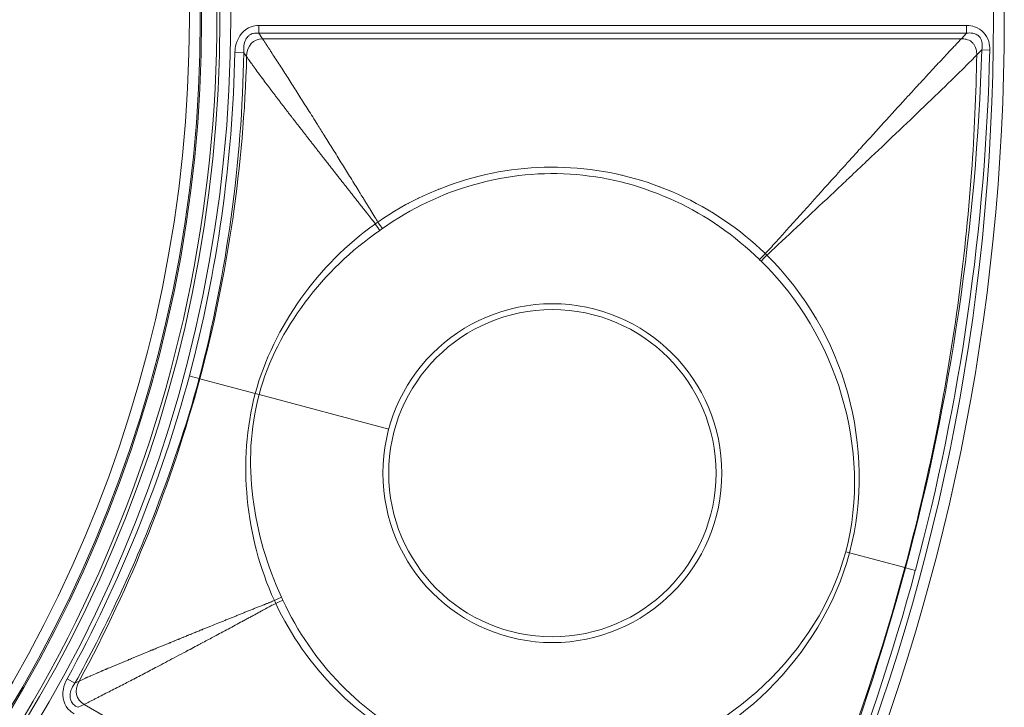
# Model space of a CAD drawing. Header units: inches. Extents: x 2.7 to 14.9, y -4.2 to 15.2.
# Tile 17 of 53: x 13.9 to 14.9, y -2.7 to -1.9. Entities that reach past the tile are written whole.
import ezdxf

# ---------------------------------------------------------------- set-up
doc = ezdxf.new("R2010")
doc.units = ezdxf.units.IN
doc.header["$MEASUREMENT"] = 0
doc.layers.add('Visible (ANSI)', color=7, linetype='Continuous', lineweight=18)
doc.layers.add('Visible Narrow (ANSI)', color=7, linetype='Continuous', lineweight=18)

msp = doc.modelspace()

# ---------------------------------------------------------------- linework, layer by layer
at = {"layer": 'Visible (ANSI)'}
for centre, radius in [((12.5948, -1.9226), 2.3248), ((12.5948, -1.9226), 1.4744), ((12.5948, -1.9226), 1.4547), ((14.4297, -2.4143), 0.1774)]:
    msp.add_circle(centre, radius, dxfattribs=at)
for radius, start, end in [(1.4711, 319.1393, 7.8147), (2.0307, 353.892, 353.8934)]:
    msp.add_arc((12.5948, -1.9226), radius, start, end, dxfattribs=at)
for points, knots in [([(14.1114, -1.9373), (14.1094, -1.9371), (14.1074, -1.9371), (14.1055, -1.9375), (14.1042, -1.9378), (14.1029, -1.9383), (14.1018, -1.939), (14.1014, -1.9393), (14.1009, -1.9396), (14.1005, -1.94), (14.0992, -1.9411), (14.0981, -1.9424), (14.0974, -1.9439), (14.0973, -1.944), (14.0973, -1.944), (14.0973, -1.9441), (14.0962, -1.9462), (14.0956, -1.9486), (14.0953, -1.951), (14.095, -1.9535), (14.095, -1.9559), (14.0952, -1.9584)], [0, 0, 0, 0, 0.187872, 0.187872, 0.187872, 0.314599, 0.314599, 0.314599, 0.365047, 0.365047, 0.365047, 0.526295, 0.526295, 0.526295, 0.533039, 0.533039, 0.533039, 0.764219, 0.764219, 0.764219, 1, 1, 1, 1]), ([(14.8952, -1.9553), (14.8956, -1.953), (14.8958, -1.9505), (14.8955, -1.9481), (14.8952, -1.9463), (14.8947, -1.9444), (14.8938, -1.9428), (14.8932, -1.9417), (14.8924, -1.9408), (14.8915, -1.94), (14.891, -1.9396), (14.8906, -1.9393), (14.89, -1.9389), (14.8886, -1.9381), (14.887, -1.9376), (14.8854, -1.9373), (14.8833, -1.9369), (14.881, -1.937), (14.8788, -1.9373)], [0, 0, 0, 0, 0.243081, 0.243081, 0.243081, 0.432733, 0.432733, 0.432733, 0.551627, 0.551627, 0.551627, 0.612065, 0.612065, 0.612065, 0.776047, 0.776047, 0.776047, 1, 1, 1, 1]), ([(14.0469, -2.3117), (14.0329, -2.363), (14.0159, -2.4135), (13.9964, -2.463), (13.9844, -2.4936), (13.9713, -2.5238), (13.9573, -2.5536), (13.9432, -2.5835), (13.9281, -2.613), (13.9121, -2.6419)], [0.0000066, 0.0000066, 0.0000066, 0.0000066, 0.4464162, 0.4464162, 0.4464162, 0.7226444, 0.7226444, 0.7226444, 1, 1, 1, 1]), ([(13.9121, -2.6419), (13.9103, -2.6444), (13.9088, -2.6471), (13.9078, -2.65), (13.9071, -2.6521), (13.9067, -2.6543), (13.9068, -2.6565), (13.9068, -2.6578), (13.9071, -2.6592), (13.9075, -2.6604), (13.9078, -2.6611), (13.9081, -2.6617), (13.9084, -2.6623), (13.9092, -2.6637), (13.9103, -2.6649), (13.9115, -2.6658), (13.9116, -2.666), (13.9118, -2.6661), (13.912, -2.6662), (13.9131, -2.667), (13.9143, -2.6677), (13.9155, -2.6682)], [0, 0, 0, 0, 0.297866, 0.297866, 0.297866, 0.507382, 0.507382, 0.507382, 0.635901, 0.635901, 0.635901, 0.703179, 0.703179, 0.703179, 0.850452, 0.850452, 0.850452, 0.872013, 0.872013, 0.872013, 1, 1, 1, 1])]:
    msp.add_open_spline(points, degree=3, knots=knots, dxfattribs=at)
for points in [[(14.0952, -1.9584), (14.0931, -2.0774), (14.0769, -2.1964), (14.0469, -2.3117)], [(14.2456, -2.149), (14.3067, -2.1057), (14.3814, -2.0842), (14.4559, -2.0906)], [(14.6034, -3.0445), (14.6931, -2.8774), (14.7635, -2.7001), (14.8125, -2.5168)], [(14.1376, -2.552), (14.1689, -2.6201), (14.2229, -2.676), (14.2906, -2.7077)], [(14.6736, -2.6392), (14.6736, -2.6392), (14.6736, -2.6392), (14.6736, -2.6392)]]:
    msp.add_open_spline(points, degree=3, dxfattribs=at)
at = {"layer": 'Visible Narrow (ANSI)'}
for p, q in [((14.1114, -1.9289), (14.1114, -1.9373)), ((14.1114, -1.9289), (14.8788, -1.9289)), ((14.8788, -1.9289), (14.8788, -1.9373)), ((14.8788, -1.9373), (14.1114, -1.9373)), ((14.1154, -1.9433), (14.1114, -1.9373)), ((14.8788, -1.9373), (14.8731, -1.9433)), ((14.1154, -1.9433), (14.8731, -1.9433)), ((14.0952, -1.9584), (14.0856, -1.9582)), ((14.0952, -1.9584), (14.0982, -1.9626)), ((14.8898, -1.9608), (14.8952, -1.9553)), ((14.9039, -1.9555), (14.8952, -1.9553)), ((14.8913, -2.0384), (14.8913, -2.0384)), ((14.3769, -2.0868), (14.3769, -2.0868)), ((14.5055, -2.0913), (14.5058, -2.0913)), ((14.3059, -2.1065), (14.3063, -2.1065)), ((14.2493, -2.1361), (14.2493, -2.1361)), ((14.0475, -2.3119), (14.0469, -2.3117)), ((14.1076, -2.328), (14.0475, -2.3119)), ((14.1076, -2.328), (14.1118, -2.3291)), ((14.1118, -2.3291), (14.2523, -2.3667)), ((14.7477, -2.4995), (14.7518, -2.5006)), ((14.7518, -2.5006), (14.8119, -2.5167)), ((14.8125, -2.5168), (14.8119, -2.5167)), ((14.8232, -2.5197), (14.8125, -2.5168)), ((13.9121, -2.6419), (13.9036, -2.6372)), ((13.9121, -2.6419), (13.9168, -2.6397)), ((14.6687, -2.6444), (14.6686, -2.6444)), ((13.9221, -2.665), (13.9155, -2.6682)), ((13.9221, -2.665), (14.5782, -3.0438))]:
    msp.add_line(p, q, dxfattribs=at)
for centre, radius in [((12.5948, -1.9226), 2.3248), ((12.5948, -1.9226), 2.313), ((12.5948, -1.9226), 1.4862), ((12.5948, -1.9226), 1.4744), ((12.5948, -1.9226), 1.4532), ((12.5948, -1.9226), 1.4414), ((14.4297, -2.4143), 0.1837)]:
    msp.add_circle(centre, radius, dxfattribs=at)
for centre, radius, start, end in [((12.5955, -1.9227), 1.5494, 356.3573, 356.3574), ((12.5948, -1.9226), 2.0335, 353.8508, 353.8518), ((12.5948, -1.9226), 1.6479, 351.9943, 351.995), ((12.5948, -1.9226), 1.6283, 351.2107, 351.2146), ((12.5948, -1.9226), 1.5821, 347.6366, 347.638), ((12.5948, -1.9226), 1.5821, 342.362, 342.3634), ((12.5948, -1.9226), 1.6283, 338.7854, 338.7893), ((12.5948, -1.9226), 1.648, 338.005, 338.0057), ((12.5948, -1.9226), 1.6782, 337.0748, 337.0764), ((12.5908, -1.9207), 1.5866, 334.9313769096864, 334.9313912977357), ((12.5948, -1.9226), 1.7175, 336.1974, 336.2029)]:
    msp.add_arc(centre, radius, start, end, dxfattribs=at)
for centre, major_axis, ratio, start_param, end_param in [((13.3628, -2.0057), (0.1057, 1.0338), 0.691928, 4.486188, 4.828912), ((13.338, -2.0257), (0.1468, 1.0586), 0.705182, 4.537425, 4.869208), ((13.1775, -1.8579), (-0.1112, 2.0565), 0.838051, 4.33984, 4.619699), ((12.5948, 3.8117), (0, 6.8596), 0.553122, 3.674682, 3.674711), ((14.2967, -2.1536), (-0.0261, -0.0294), 0.99862, 4.489047, 4.503771), ((14.2967, -2.1536), (-0.0261, -0.0294), 0.99862, 4.175088, 4.195612), ((14.2367, -2.1428), (-0.00673, 0.0097), 0.019874, 3.682916, 4.583824), ((14.2398, -2.1407), (0.00682, -0.00964), 0.015774, 4.842015, 5.742062), ((14.6612, -2.1755), (-0.00827, -0.00843), 0.009516, 0.542666, 1.484033), ((14.6608, -2.1773), (0.0194, -0.0189), 0.022097, 1.511696, 1.599615), ((14.6578, -2.1711), (-0.0737, 0.0732), 0.104668, 1.62579, 1.649848), ((14.6631, -2.1773), (-0.00826, -0.00845), 0.007551, 4.798793, 5.740106), ((12.9834, -2.1215), (0.5843, 1.1142), 0.83837, 4.689108, 4.972121), ((13.2899, -2.205), (0.4022, 0.9901), 0.705181, 4.55557, 4.887353), ((13.6545, -2.356), (0.6175, 1.51), 0.705125, 4.5449, 4.890681), ((12.9332, -2.1263), (1.0124, 1.9009), 0.888933, 4.700612, 4.96642), ((14.1269, -2.5529), (-0.0107, -0.005), 0.019614, 1.699481, 2.600431), ((14.1285, -2.5563), (0.0107, 0.0049), 0.015566, 0.541352, 1.441442), ((14.6972, -2.5869), (0.0375, -0.0119), 0.001172, 5.09071, 5.094947), ((14.6628, -2.677), (0.0049, 0.0391), 0.999639, 6.128384, 6.129302), ((14.664, -2.6772), (0.0049, 0.0391), 0.999639, 6.156487, 6.15744)]:
    msp.add_ellipse(centre, major_axis=major_axis, ratio=ratio, start_param=start_param, end_param=end_param, dxfattribs=at)
for points, knots in [([(14.0856, -1.9582), (14.0856, -1.955), (14.0861, -1.9519), (14.0869, -1.9489), (14.0892, -1.9406), (14.095, -1.933), (14.1032, -1.9302), (14.1058, -1.9294), (14.1086, -1.9289), (14.1114, -1.9289)], [0, 0, 0, 0, 0.21427, 0.21427, 0.21427, 0.809867, 0.809867, 0.809867, 1, 1, 1, 1]), ([(14.8788, -1.9289), (14.8818, -1.9289), (14.8847, -1.9294), (14.8875, -1.9303), (14.8948, -1.9327), (14.9005, -1.9389), (14.9027, -1.9462), (14.9036, -1.9492), (14.9039, -1.9524), (14.9039, -1.9555)], [0, 0, 0, 0, 0.214125, 0.214125, 0.214125, 0.772845, 0.772845, 0.772845, 1, 1, 1, 1]), ([(14.2405, -2.142), (14.2395, -2.1403), (14.2384, -2.1386), (14.2374, -2.1369), (14.2358, -2.1344), (14.2343, -2.1319), (14.2328, -2.1294), (14.232, -2.1281), (14.2313, -2.1269), (14.2305, -2.1256), (14.2297, -2.1244), (14.229, -2.1232), (14.2282, -2.1219), (14.2274, -2.1207), (14.2267, -2.1194), (14.2259, -2.1182), (14.2252, -2.1169), (14.2244, -2.1157), (14.2236, -2.1145), (14.2234, -2.1141), (14.2232, -2.1137), (14.2229, -2.1134), (14.2224, -2.1125), (14.2219, -2.1116), (14.2213, -2.1108), (14.2206, -2.1095), (14.2198, -2.1083), (14.2191, -2.1071), (14.2161, -2.1022), (14.213, -2.0973), (14.2099, -2.0923), (14.207, -2.0875), (14.2039, -2.0826), (14.2009, -2.0777), (14.1979, -2.0729), (14.1949, -2.068), (14.1918, -2.0631), (14.1888, -2.0584), (14.1858, -2.0536), (14.1828, -2.0487), (14.1826, -2.0484), (14.1825, -2.0482), (14.1823, -2.048), (14.1799, -2.0441), (14.1775, -2.0402), (14.175, -2.0362), (14.1715, -2.0307), (14.1682, -2.0254), (14.1649, -2.0202), (14.1619, -2.0154), (14.1589, -2.0107), (14.156, -2.0062), (14.153, -2.0014), (14.1501, -1.9968), (14.1472, -1.9924), (14.1442, -1.9877), (14.1413, -1.9831), (14.1385, -1.9788), (14.1355, -1.9741), (14.1327, -1.9697), (14.13, -1.9655), (14.1285, -1.9633), (14.1271, -1.9611), (14.1258, -1.9591), (14.1251, -1.958), (14.1244, -1.9569), (14.1237, -1.9559), (14.1231, -1.9548), (14.1224, -1.9538), (14.1217, -1.9528), (14.1214, -1.9522), (14.1211, -1.9517), (14.1207, -1.9512), (14.1204, -1.9507), (14.1201, -1.9502), (14.1197, -1.9497), (14.1194, -1.9492), (14.1191, -1.9487), (14.1187, -1.9482), (14.1184, -1.9477), (14.1181, -1.9472), (14.1178, -1.9467), (14.1174, -1.9462), (14.1171, -1.9458), (14.1168, -1.9453), (14.1165, -1.9448), (14.1161, -1.9443), (14.1158, -1.9438), (14.1157, -1.9437), (14.1156, -1.9435), (14.1154, -1.9433)], [0, 0, 0, 0, 0.025507, 0.025507, 0.025507, 0.062666, 0.062666, 0.062666, 0.081229, 0.081229, 0.081229, 0.099762, 0.099762, 0.099762, 0.118251, 0.118251, 0.118251, 0.136682, 0.136682, 0.136682, 0.142154, 0.142154, 0.142154, 0.155042, 0.155042, 0.155042, 0.173318, 0.173318, 0.173318, 0.24535, 0.24535, 0.24535, 0.315196, 0.315196, 0.315196, 0.382396, 0.382396, 0.382396, 0.446682, 0.446682, 0.446682, 0.449598, 0.449598, 0.449598, 0.5, 0.5, 0.5, 0.569749, 0.569749, 0.569749, 0.634275, 0.634275, 0.634275, 0.70199, 0.70199, 0.70199, 0.773418, 0.773418, 0.773418, 0.849247, 0.849247, 0.849247, 0.88909, 0.88909, 0.88909, 0.909554, 0.909554, 0.909554, 0.930407, 0.930407, 0.930407, 0.940986, 0.940986, 0.940986, 0.951672, 0.951672, 0.951672, 0.962467, 0.962467, 0.962467, 0.973375, 0.973375, 0.973375, 0.984399, 0.984399, 0.984399, 0.995543, 0.995543, 0.995543, 1, 1, 1, 1]), ([(14.8731, -1.9433), (14.872, -1.9444), (14.871, -1.9455), (14.8699, -1.9466), (14.8688, -1.9477), (14.8678, -1.9489), (14.8667, -1.9501), (14.8656, -1.9512), (14.8645, -1.9524), (14.8634, -1.9536), (14.8611, -1.956), (14.8589, -1.9584), (14.8566, -1.9609), (14.8543, -1.9633), (14.852, -1.9658), (14.8496, -1.9683), (14.8491, -1.9688), (14.8486, -1.9694), (14.8481, -1.9699), (14.8437, -1.9746), (14.8433, -1.9751), (14.8395, -1.9792), (14.8383, -1.9805), (14.8369, -1.9819), (14.8355, -1.9835), (14.8323, -1.987), (14.8284, -1.9912), (14.8238, -1.9962), (14.8229, -1.9972), (14.822, -1.9982), (14.8211, -1.9992), (14.8187, -2.0017), (14.8166, -2.0041), (14.8152, -2.0056), (14.808, -2.0135), (14.8002, -2.0221), (14.7918, -2.0312), (14.7844, -2.0393), (14.7766, -2.0479), (14.7684, -2.057), (14.7662, -2.0594), (14.7641, -2.0617), (14.7621, -2.0639), (14.7594, -2.0669), (14.7569, -2.0696), (14.7548, -2.072), (14.7538, -2.0731), (14.7528, -2.0742), (14.7518, -2.0753), (14.7455, -2.0822), (14.739, -2.0895), (14.7321, -2.097), (14.7226, -2.1075), (14.7126, -2.1187), (14.7019, -2.1305), (14.6923, -2.1412), (14.6821, -2.1525), (14.6715, -2.1643), (14.6679, -2.1682), (14.6643, -2.1723), (14.6606, -2.1763)], [0, 0, 0, 0, 0.016624, 0.016624, 0.016624, 0.033454, 0.033454, 0.033454, 0.050284, 0.050284, 0.050284, 0.083942, 0.083942, 0.083942, 0.117596, 0.117596, 0.117596, 0.125, 0.125, 0.125, 0.1875, 0.1875, 0.1875, 0.207302, 0.207302, 0.207302, 0.25, 0.25, 0.25, 0.258644, 0.258644, 0.258644, 0.28125, 0.28125, 0.28125, 0.397292, 0.397292, 0.397292, 0.5, 0.5, 0.5, 0.526528, 0.526528, 0.526528, 0.5625, 0.5625, 0.5625, 0.579156, 0.579156, 0.579156, 0.682615, 0.682615, 0.682615, 0.82613, 0.82613, 0.82613, 0.956267, 0.956267, 0.956267, 1, 1, 1, 1]), ([(14.8731, -1.9433), (14.875, -1.9433), (14.8768, -1.9435), (14.8784, -1.9439), (14.8789, -1.944), (14.8794, -1.9442), (14.8799, -1.9443), (14.882, -1.9451), (14.8838, -1.9462), (14.8852, -1.9476), (14.8853, -1.9478), (14.8854, -1.9479), (14.8855, -1.948), (14.8862, -1.9488), (14.8869, -1.9497), (14.8874, -1.9507), (14.8879, -1.9516), (14.8883, -1.9526), (14.8887, -1.9537), (14.8892, -1.9553), (14.8896, -1.9572), (14.8897, -1.9592), (14.8897, -1.9597), (14.8898, -1.9603), (14.8898, -1.9608)], [0, 0, 0, 0, 0.1842961, 0.1842961, 0.1842961, 0.241452, 0.241452, 0.241452, 0.5, 0.5, 0.5, 0.5195229, 0.5195229, 0.5195229, 0.655182, 0.655182, 0.655182, 0.7763475, 0.7763475, 0.7763475, 0.9543439, 0.9543439, 0.9543439, 0.9999909, 0.9999909, 0.9999909, 0.9999909]), ([(14.2378, -2.1439), (14.2373, -2.1434), (14.2369, -2.1428), (14.2364, -2.1422), (14.2359, -2.1416), (14.2355, -2.1411), (14.2351, -2.1405), (14.2348, -2.1402), (14.2346, -2.1399), (14.2344, -2.1396), (14.2342, -2.1394), (14.2339, -2.1391), (14.2337, -2.1388), (14.233, -2.1379), (14.2324, -2.1371), (14.2317, -2.1362), (14.2315, -2.136), (14.2313, -2.1357), (14.231, -2.1354), (14.2308, -2.1351), (14.2306, -2.1348), (14.2304, -2.1346), (14.2297, -2.1337), (14.229, -2.1329), (14.2284, -2.132), (14.2279, -2.1315), (14.2275, -2.1309), (14.2271, -2.1303), (14.2266, -2.1298), (14.2262, -2.1292), (14.2257, -2.1286), (14.2248, -2.1275), (14.224, -2.1264), (14.2231, -2.1253), (14.2226, -2.1247), (14.2222, -2.1242), (14.2218, -2.1236), (14.2213, -2.1231), (14.2209, -2.1225), (14.2204, -2.1219), (14.2196, -2.1208), (14.2187, -2.1197), (14.2178, -2.1186), (14.2174, -2.118), (14.2169, -2.1175), (14.2165, -2.1169), (14.2161, -2.1164), (14.2156, -2.1158), (14.2152, -2.1153), (14.2148, -2.1147), (14.2143, -2.1141), (14.2139, -2.1136), (14.2134, -2.113), (14.213, -2.1125), (14.2126, -2.1119), (14.2121, -2.1114), (14.2117, -2.1108), (14.2113, -2.1103), (14.2108, -2.1097), (14.2104, -2.1092), (14.21, -2.1086), (14.2095, -2.1081), (14.2091, -2.1075), (14.2087, -2.107), (14.2082, -2.1064), (14.2078, -2.1059), (14.2074, -2.1053), (14.2065, -2.1042), (14.2056, -2.1031), (14.2048, -2.102), (14.2043, -2.1015), (14.2039, -2.1009), (14.2035, -2.1004), (14.2031, -2.0998), (14.2026, -2.0993), (14.2022, -2.0987), (14.2018, -2.0982), (14.2013, -2.0976), (14.2009, -2.0971), (14.2005, -2.0965), (14.2001, -2.096), (14.1996, -2.0954), (14.1992, -2.0949), (14.1988, -2.0944), (14.1983, -2.0938), (14.1979, -2.0933), (14.1975, -2.0927), (14.1971, -2.0922), (14.1953, -2.09), (14.1936, -2.0878), (14.1919, -2.0857), (14.1915, -2.0851), (14.1911, -2.0846), (14.1907, -2.084), (14.1902, -2.0835), (14.1898, -2.083), (14.1894, -2.0824), (14.189, -2.0819), (14.1886, -2.0813), (14.1881, -2.0808), (14.1877, -2.0803), (14.1873, -2.0797), (14.1869, -2.0792), (14.1864, -2.0786), (14.186, -2.0781), (14.1856, -2.0776), (14.1852, -2.077), (14.1848, -2.0765), (14.1843, -2.0759), (14.1835, -2.0749), (14.1827, -2.0738), (14.1818, -2.0727), (14.1816, -2.0725), (14.1814, -2.0722), (14.1812, -2.0719), (14.181, -2.0717), (14.1808, -2.0714), (14.1806, -2.0711), (14.1801, -2.0706), (14.1797, -2.07), (14.1793, -2.0695), (14.179, -2.0691), (14.1787, -2.0687), (14.1784, -2.0683), (14.1783, -2.0682), (14.1782, -2.068), (14.1781, -2.0679), (14.178, -2.0678), (14.1778, -2.0676), (14.1777, -2.0675), (14.1774, -2.0671), (14.1771, -2.0667), (14.1768, -2.0663), (14.1764, -2.0658), (14.176, -2.0652), (14.1756, -2.0647), (14.1753, -2.0644), (14.1751, -2.0642), (14.1749, -2.0639), (14.1747, -2.0636), (14.1745, -2.0634), (14.1743, -2.0631), (14.1739, -2.0626), (14.1735, -2.062), (14.1731, -2.0615), (14.1727, -2.061), (14.1723, -2.0605), (14.1719, -2.06), (14.1718, -2.0599), (14.1716, -2.0597), (14.1715, -2.0595), (14.1712, -2.0591), (14.1709, -2.0587), (14.1706, -2.0583), (14.1702, -2.0578), (14.1698, -2.0573), (14.1693, -2.0567), (14.1691, -2.0565), (14.1689, -2.0562), (14.1687, -2.0559), (14.1685, -2.0557), (14.1683, -2.0554), (14.1681, -2.0552), (14.1677, -2.0546), (14.1673, -2.0541), (14.1669, -2.0536), (14.1666, -2.0532), (14.1663, -2.0528), (14.1659, -2.0524), (14.1658, -2.0522), (14.1657, -2.0521), (14.1656, -2.052), (14.1655, -2.0519), (14.1654, -2.0517), (14.1653, -2.0516), (14.165, -2.0512), (14.1647, -2.0508), (14.1644, -2.0504), (14.164, -2.0499), (14.1636, -2.0493), (14.1632, -2.0488), (14.163, -2.0486), (14.1628, -2.0483), (14.1626, -2.048), (14.1624, -2.0478), (14.1622, -2.0475), (14.162, -2.0472), (14.1611, -2.0462), (14.1603, -2.0451), (14.1595, -2.0441), (14.1591, -2.0436), (14.1587, -2.043), (14.1583, -2.0425), (14.1579, -2.042), (14.1575, -2.0415), (14.1571, -2.041), (14.1567, -2.0404), (14.1563, -2.0399), (14.1559, -2.0394), (14.1554, -2.0389), (14.155, -2.0383), (14.1546, -2.0378), (14.1538, -2.0368), (14.153, -2.0357), (14.1522, -2.0347), (14.1516, -2.0339), (14.151, -2.0331), (14.1504, -2.0324), (14.1502, -2.0321), (14.15, -2.0318), (14.1498, -2.0316), (14.1496, -2.0313), (14.1494, -2.0311), (14.1492, -2.0308), (14.1486, -2.03), (14.148, -2.0292), (14.1474, -2.0285), (14.147, -2.0279), (14.1466, -2.0274), (14.1462, -2.0269), (14.1458, -2.0264), (14.1454, -2.0259), (14.145, -2.0254), (14.1446, -2.0248), (14.1442, -2.0243), (14.1438, -2.0238), (14.1434, -2.0233), (14.143, -2.0228), (14.1426, -2.0223), (14.1422, -2.0217), (14.1418, -2.0212), (14.1414, -2.0207), (14.141, -2.0202), (14.1406, -2.0197), (14.1403, -2.0192), (14.1395, -2.0181), (14.1387, -2.0171), (14.1379, -2.0161), (14.1375, -2.0156), (14.1371, -2.0151), (14.1367, -2.0145), (14.1363, -2.014), (14.1359, -2.0135), (14.1355, -2.013), (14.1351, -2.0125), (14.1347, -2.012), (14.1344, -2.0115), (14.134, -2.011), (14.1336, -2.0105), (14.1332, -2.0099), (14.1328, -2.0094), (14.1324, -2.0089), (14.132, -2.0084), (14.1316, -2.0079), (14.1312, -2.0074), (14.1309, -2.0069), (14.1305, -2.0064), (14.1301, -2.0059), (14.1297, -2.0054), (14.1293, -2.0048), (14.1289, -2.0043), (14.1285, -2.0038), (14.1278, -2.0028), (14.127, -2.0018), (14.1262, -2.0008), (14.1258, -2.0003), (14.1255, -1.9998), (14.1251, -1.9993), (14.1247, -1.9988), (14.1243, -1.9983), (14.1239, -1.9977), (14.1235, -1.9972), (14.1232, -1.9967), (14.1228, -1.9962), (14.1224, -1.9957), (14.122, -1.9952), (14.1216, -1.9947), (14.1213, -1.9942), (14.1209, -1.9937), (14.1205, -1.9932), (14.1201, -1.9927), (14.1198, -1.9922), (14.1194, -1.9917), (14.1188, -1.991), (14.1182, -1.9902), (14.1177, -1.9895), (14.1175, -1.9892), (14.1173, -1.989), (14.1171, -1.9887), (14.1169, -1.9885), (14.1168, -1.9882), (14.1166, -1.988), (14.116, -1.9872), (14.1155, -1.9865), (14.1149, -1.9857), (14.1147, -1.9855), (14.1145, -1.9852), (14.1144, -1.985), (14.1142, -1.9847), (14.114, -1.9845), (14.1138, -1.9842), (14.1134, -1.9837), (14.1131, -1.9832), (14.1127, -1.9827), (14.1123, -1.9822), (14.112, -1.9818), (14.1116, -1.9813), (14.1114, -1.981), (14.1112, -1.9808), (14.1111, -1.9805), (14.1109, -1.9803), (14.1107, -1.98), (14.1105, -1.9798), (14.109, -1.9777), (14.1076, -1.9758), (14.1062, -1.9739), (14.1061, -1.9737), (14.1059, -1.9734), (14.1057, -1.9732), (14.1055, -1.9729), (14.1054, -1.9727), (14.1052, -1.9725), (14.1048, -1.972), (14.1045, -1.9715), (14.1041, -1.971), (14.1039, -1.9707), (14.1036, -1.9703), (14.1034, -1.9699), (14.1033, -1.9698), (14.1032, -1.9697), (14.1031, -1.9696), (14.103, -1.9695), (14.1029, -1.9693), (14.1029, -1.9692), (14.1026, -1.9689), (14.1024, -1.9685), (14.1021, -1.9682), (14.1007, -1.9661), (14.0994, -1.9643), (14.0982, -1.9626)], [0, 0, 0, 0, 0.005913, 0.005913, 0.005913, 0.011694, 0.011694, 0.011694, 0.014593, 0.014593, 0.014593, 0.017497, 0.017497, 0.017497, 0.026247, 0.026247, 0.026247, 0.029175, 0.029175, 0.029175, 0.032109, 0.032109, 0.032109, 0.040948, 0.040948, 0.040948, 0.04687, 0.04687, 0.04687, 0.052818, 0.052818, 0.052818, 0.064788, 0.064788, 0.064788, 0.070811, 0.070811, 0.070811, 0.07686, 0.07686, 0.07686, 0.089038, 0.089038, 0.089038, 0.095167, 0.095167, 0.095167, 0.101324, 0.101324, 0.101324, 0.107508, 0.107508, 0.107508, 0.11372, 0.11372, 0.11372, 0.119961, 0.119961, 0.119961, 0.126231, 0.126231, 0.126231, 0.13253, 0.13253, 0.13253, 0.138858, 0.138858, 0.138858, 0.151606, 0.151606, 0.151606, 0.158027, 0.158027, 0.158027, 0.164478, 0.164478, 0.164478, 0.170962, 0.170962, 0.170962, 0.177478, 0.177478, 0.177478, 0.184027, 0.184027, 0.184027, 0.19061, 0.19061, 0.19061, 0.217284, 0.217284, 0.217284, 0.224041, 0.224041, 0.224041, 0.230835, 0.230835, 0.230835, 0.237667, 0.237667, 0.237667, 0.244536, 0.244536, 0.244536, 0.251444, 0.251444, 0.251444, 0.258391, 0.258391, 0.258391, 0.272406, 0.272406, 0.272406, 0.275935, 0.275935, 0.275935, 0.279475, 0.279475, 0.279475, 0.286586, 0.286586, 0.286586, 0.291947, 0.291947, 0.291947, 0.293739, 0.293739, 0.293739, 0.295535, 0.295535, 0.295535, 0.300937, 0.300937, 0.300937, 0.308179, 0.308179, 0.308179, 0.311817, 0.311817, 0.311817, 0.315466, 0.315466, 0.315466, 0.322799, 0.322799, 0.322799, 0.329716, 0.329716, 0.329716, 0.332031, 0.332031, 0.332031, 0.337607, 0.337607, 0.337607, 0.345084, 0.345084, 0.345084, 0.348841, 0.348841, 0.348841, 0.35261, 0.35261, 0.35261, 0.360188, 0.360188, 0.360188, 0.365905, 0.365905, 0.365905, 0.367817, 0.367817, 0.367817, 0.369733, 0.369733, 0.369733, 0.375499, 0.375499, 0.375499, 0.383236, 0.383236, 0.383236, 0.387125, 0.387125, 0.387125, 0.391027, 0.391027, 0.391027, 0.406781, 0.406781, 0.406781, 0.414745, 0.414745, 0.414745, 0.42277, 0.42277, 0.42277, 0.430857, 0.430857, 0.430857, 0.439007, 0.439007, 0.439007, 0.455501, 0.455501, 0.455501, 0.46805, 0.46805, 0.46805, 0.472267, 0.472267, 0.472267, 0.476503, 0.476503, 0.476503, 0.489319, 0.489319, 0.489319, 0.497956, 0.497956, 0.497956, 0.50667, 0.50667, 0.50667, 0.515464, 0.515464, 0.515464, 0.524339, 0.524339, 0.524339, 0.533297, 0.533297, 0.533297, 0.542341, 0.542341, 0.542341, 0.560699, 0.560699, 0.560699, 0.570017, 0.570017, 0.570017, 0.579433, 0.579433, 0.579433, 0.588948, 0.588948, 0.588948, 0.598567, 0.598567, 0.598567, 0.608292, 0.608292, 0.608292, 0.618128, 0.618128, 0.618128, 0.628078, 0.628078, 0.628078, 0.638146, 0.638146, 0.638146, 0.658655, 0.658655, 0.658655, 0.669106, 0.669106, 0.669106, 0.679693, 0.679693, 0.679693, 0.690424, 0.690424, 0.690424, 0.701303, 0.701303, 0.701303, 0.712338, 0.712338, 0.712338, 0.723535, 0.723535, 0.723535, 0.74065, 0.74065, 0.74065, 0.746444, 0.746444, 0.746444, 0.752285, 0.752285, 0.752285, 0.770098, 0.770098, 0.770098, 0.776136, 0.776136, 0.776136, 0.782227, 0.782227, 0.782227, 0.794573, 0.794573, 0.794573, 0.807148, 0.807148, 0.807148, 0.813524, 0.813524, 0.813524, 0.819963, 0.819963, 0.819963, 0.873952, 0.873952, 0.873952, 0.881046, 0.881046, 0.881046, 0.888225, 0.888225, 0.888225, 0.902854, 0.902854, 0.902854, 0.914076, 0.914076, 0.914076, 0.917867, 0.917867, 0.917867, 0.921684, 0.921684, 0.921684, 0.933297, 0.933297, 0.933297, 1, 1, 1, 1]), ([(14.8898, -1.9608), (14.8861, -1.9646), (14.8817, -1.9692), (14.8765, -1.9743), (14.8722, -1.9786), (14.8674, -1.9833), (14.8622, -1.9884), (14.8535, -1.9968), (14.8436, -2.0064), (14.8324, -2.0171), (14.8231, -2.0261), (14.8129, -2.0358), (14.8018, -2.0463), (14.7923, -2.0553), (14.7822, -2.065), (14.7713, -2.0752), (14.7711, -2.0754), (14.7709, -2.0756), (14.7707, -2.0758), (14.7643, -2.0819), (14.7571, -2.0886), (14.7523, -2.0932), (14.7479, -2.0974), (14.7435, -2.1016), (14.7391, -2.1057), (14.7284, -2.1158), (14.7177, -2.1259), (14.707, -2.1359), (14.6962, -2.1462), (14.6853, -2.1564), (14.6745, -2.1665), (14.6705, -2.1703), (14.6664, -2.1742), (14.6623, -2.178)], [0.0000002, 0.0000002, 0.0000002, 0.0000002, 0.1064735, 0.1064735, 0.1064735, 0.194074, 0.194074, 0.194074, 0.3386231, 0.3386231, 0.3386231, 0.4591072, 0.4591072, 0.4591072, 0.5625, 0.5625, 0.5625, 0.5646067, 0.5646067, 0.5646067, 0.625, 0.625, 0.625, 0.6797594, 0.6797594, 0.6797594, 0.8129732, 0.8129732, 0.8129732, 0.9487187, 0.9487187, 0.9487187, 0.9999953, 0.9999953, 0.9999953, 0.9999953]), ([(14.8119, -2.5167), (14.8244, -2.47), (14.8465, -2.3758), (14.8706, -2.2327), (14.885, -2.0941), (14.8891, -2.0033), (14.8898, -1.9608)], [0, 0, 0, 0, 0.2577886, 0.5155772, 0.7733658, 0.9999993, 0.9999993, 0.9999993, 0.9999993]), ([(14.6606, -2.1763), (14.6055, -2.1229), (14.5329, -2.0899), (14.3803, -2.0773), (14.3036, -2.0982), (14.2405, -2.142)], [0, 0, 0, 0, 0.5, 0.5, 0.9999685, 0.9999685, 0.9999685, 0.9999685]), ([(14.4559, -2.0906), (14.4559, -2.0906), (14.4559, -2.0906), (14.5304, -2.097), (14.6007, -2.1303), (14.6542, -2.1828)], [0.4999932, 0.4999932, 0.4999932, 0.4999932, 0.5, 0.5, 1, 1, 1, 1]), ([(14.2378, -2.1439), (14.2063, -2.1663), (14.1794, -2.1937), (14.1349, -2.2561), (14.1175, -2.2911), (14.1076, -2.328)], [0, 0, 0, 0, 0.5, 0.5, 1, 1, 1, 1]), ([(14.1118, -2.3291), (14.1216, -2.2924), (14.1392, -2.2589), (14.1844, -2.1989), (14.2115, -2.1726), (14.2426, -2.1511)], [0, 0, 0, 0, 0.5, 0.5, 1, 1, 1, 1]), ([(14.656, -2.1845), (14.6973, -2.2248), (14.7271, -2.2754), (14.7595, -2.3845), (14.7626, -2.4436), (14.7477, -2.4995)], [0, 0, 0, 0, 0.5, 0.5, 1, 1, 1, 1]), ([(14.7518, -2.5006), (14.7671, -2.4435), (14.7653, -2.3835), (14.7344, -2.2715), (14.7043, -2.2194), (14.6623, -2.178)], [0, 0, 0, 0, 0.5, 0.5, 1, 1, 1, 1]), ([(14.1283, -2.5524), (14.1123, -2.5173), (14.1026, -2.4801), (14.0953, -2.4038), (14.0977, -2.3648), (14.1076, -2.328)], [0, 0, 0, 0, 0.5, 0.5, 0.9999999, 0.9999999, 0.9999999, 0.9999999]), ([(14.1118, -2.3291), (14.1019, -2.3657), (14.1004, -2.4036), (14.1096, -2.4781), (14.1199, -2.5144), (14.1361, -2.5486)], [0.0000002, 0.0000002, 0.0000002, 0.0000002, 0.5, 0.5, 1, 1, 1, 1]), ([(14.5108, -2.7264), (14.5667, -2.7121), (14.6178, -2.6832), (14.7004, -2.6049), (14.7327, -2.5553), (14.7477, -2.4995)], [0, 0, 0, 0, 0.5, 0.5, 1, 1, 1, 1]), ([(14.7518, -2.5006), (14.7365, -2.5577), (14.705, -2.6087), (14.6222, -2.6903), (14.5701, -2.7203), (14.513, -2.7352)], [0, 0, 0, 0, 0.5, 0.5, 1, 1, 1, 1]), ([(14.1283, -2.5524), (14.1276, -2.5527), (14.1269, -2.553), (14.1263, -2.5532), (14.1256, -2.5535), (14.1249, -2.5538), (14.1242, -2.5541), (14.1239, -2.5542), (14.1236, -2.5543), (14.1232, -2.5545), (14.1229, -2.5546), (14.1226, -2.5547), (14.1222, -2.5549), (14.1212, -2.5553), (14.1202, -2.5557), (14.1192, -2.5561), (14.1189, -2.5562), (14.1186, -2.5563), (14.1182, -2.5565), (14.1179, -2.5566), (14.1176, -2.5567), (14.1172, -2.5569), (14.1162, -2.5573), (14.1152, -2.5577), (14.1142, -2.5581), (14.1136, -2.5583), (14.1129, -2.5586), (14.1122, -2.5589), (14.1116, -2.5591), (14.1109, -2.5594), (14.1102, -2.5597), (14.1089, -2.5602), (14.1076, -2.5607), (14.1063, -2.5612), (14.1056, -2.5615), (14.105, -2.5618), (14.1043, -2.562), (14.1036, -2.5623), (14.103, -2.5626), (14.1023, -2.5628), (14.101, -2.5634), (14.0997, -2.5639), (14.0984, -2.5644), (14.0977, -2.5647), (14.0971, -2.565), (14.0964, -2.5652), (14.0957, -2.5655), (14.0951, -2.5657), (14.0944, -2.566), (14.0938, -2.5663), (14.0931, -2.5665), (14.0925, -2.5668), (14.0918, -2.5671), (14.0912, -2.5673), (14.0905, -2.5676), (14.0898, -2.5678), (14.0892, -2.5681), (14.0885, -2.5684), (14.0879, -2.5686), (14.0872, -2.5689), (14.0866, -2.5692), (14.0859, -2.5694), (14.0853, -2.5697), (14.0846, -2.5699), (14.084, -2.5702), (14.0833, -2.5705), (14.0827, -2.5707), (14.0814, -2.5713), (14.0801, -2.5718), (14.0788, -2.5723), (14.0781, -2.5726), (14.0775, -2.5728), (14.0768, -2.5731), (14.0762, -2.5733), (14.0756, -2.5736), (14.0749, -2.5739), (14.0743, -2.5741), (14.0736, -2.5744), (14.073, -2.5746), (14.0723, -2.5749), (14.0717, -2.5752), (14.071, -2.5754), (14.0704, -2.5757), (14.0697, -2.5759), (14.0691, -2.5762), (14.0685, -2.5765), (14.0678, -2.5767), (14.0672, -2.577), (14.0646, -2.578), (14.062, -2.5791), (14.0595, -2.5801), (14.0588, -2.5804), (14.0582, -2.5806), (14.0576, -2.5809), (14.0569, -2.5811), (14.0563, -2.5814), (14.0557, -2.5817), (14.055, -2.5819), (14.0544, -2.5822), (14.0537, -2.5824), (14.0531, -2.5827), (14.0525, -2.5829), (14.0518, -2.5832), (14.0512, -2.5835), (14.0506, -2.5837), (14.0499, -2.584), (14.0493, -2.5842), (14.0487, -2.5845), (14.048, -2.5847), (14.0468, -2.5853), (14.0455, -2.5858), (14.0442, -2.5863), (14.0439, -2.5864), (14.0436, -2.5865), (14.0433, -2.5867), (14.043, -2.5868), (14.0427, -2.5869), (14.0423, -2.5871), (14.0417, -2.5873), (14.0411, -2.5876), (14.0404, -2.5878), (14.04, -2.588), (14.0395, -2.5882), (14.039, -2.5884), (14.0389, -2.5885), (14.0387, -2.5885), (14.0386, -2.5886), (14.0384, -2.5887), (14.0382, -2.5887), (14.0381, -2.5888), (14.0376, -2.589), (14.0371, -2.5892), (14.0367, -2.5894), (14.036, -2.5896), (14.0354, -2.5899), (14.0348, -2.5901), (14.0345, -2.5903), (14.0342, -2.5904), (14.0339, -2.5905), (14.0335, -2.5906), (14.0332, -2.5908), (14.0329, -2.5909), (14.0323, -2.5912), (14.0317, -2.5914), (14.031, -2.5917), (14.0306, -2.5919), (14.0301, -2.592), (14.0296, -2.5922), (14.0295, -2.5923), (14.0293, -2.5924), (14.0292, -2.5924), (14.029, -2.5925), (14.0288, -2.5926), (14.0287, -2.5926), (14.0282, -2.5928), (14.0278, -2.593), (14.0273, -2.5932), (14.0267, -2.5934), (14.026, -2.5937), (14.0254, -2.594), (14.0251, -2.5941), (14.0248, -2.5942), (14.0245, -2.5943), (14.0242, -2.5945), (14.0239, -2.5946), (14.0235, -2.5947), (14.0229, -2.595), (14.0223, -2.5952), (14.0217, -2.5955), (14.0212, -2.5957), (14.0207, -2.5959), (14.0203, -2.5961), (14.0201, -2.5961), (14.02, -2.5962), (14.0198, -2.5962), (14.0197, -2.5963), (14.0195, -2.5964), (14.0194, -2.5964), (14.0188, -2.5967), (14.0183, -2.5969), (14.0177, -2.5971), (14.0172, -2.5973), (14.0167, -2.5975), (14.0161, -2.5978), (14.0158, -2.5979), (14.0155, -2.598), (14.0152, -2.5981), (14.0149, -2.5983), (14.0146, -2.5984), (14.0142, -2.5985), (14.013, -2.599), (14.0118, -2.5995), (14.0105, -2.6), (14.0099, -2.6003), (14.0093, -2.6005), (14.0087, -2.6008), (14.0081, -2.601), (14.0075, -2.6013), (14.0069, -2.6016), (14.0062, -2.6018), (14.0056, -2.6021), (14.005, -2.6023), (14.0044, -2.6026), (14.0038, -2.6028), (14.0032, -2.6031), (14.002, -2.6036), (14.0007, -2.6041), (13.9995, -2.6046), (13.9986, -2.6049), (13.9977, -2.6053), (13.9968, -2.6057), (13.9965, -2.6058), (13.9962, -2.6059), (13.9959, -2.6061), (13.9956, -2.6062), (13.9953, -2.6063), (13.9949, -2.6064), (13.994, -2.6068), (13.9931, -2.6072), (13.9922, -2.6076), (13.9916, -2.6078), (13.991, -2.6081), (13.9904, -2.6083), (13.9898, -2.6086), (13.9892, -2.6088), (13.9886, -2.6091), (13.988, -2.6093), (13.9874, -2.6096), (13.9868, -2.6098), (13.9862, -2.6101), (13.9856, -2.6103), (13.985, -2.6106), (13.9844, -2.6108), (13.9838, -2.6111), (13.9832, -2.6113), (13.9826, -2.6116), (13.982, -2.6118), (13.9814, -2.6121), (13.9802, -2.6126), (13.979, -2.6131), (13.9778, -2.6135), (13.9772, -2.6138), (13.9766, -2.614), (13.976, -2.6143), (13.9754, -2.6145), (13.9748, -2.6148), (13.9742, -2.615), (13.9736, -2.6153), (13.973, -2.6155), (13.9724, -2.6158), (13.9718, -2.616), (13.9712, -2.6163), (13.9706, -2.6165), (13.97, -2.6168), (13.9694, -2.617), (13.9688, -2.6173), (13.9682, -2.6175), (13.9677, -2.6177), (13.9671, -2.618), (13.9664, -2.6183), (13.9657, -2.6186), (13.965, -2.6188), (13.9645, -2.619), (13.964, -2.6193), (13.9635, -2.6195), (13.9624, -2.62), (13.9612, -2.6204), (13.96, -2.6209), (13.9594, -2.6212), (13.9588, -2.6214), (13.9583, -2.6217), (13.9577, -2.6219), (13.9571, -2.6221), (13.9565, -2.6224), (13.9559, -2.6226), (13.9554, -2.6229), (13.9548, -2.6231), (13.9542, -2.6233), (13.9536, -2.6236), (13.953, -2.6238), (13.9525, -2.6241), (13.9519, -2.6243), (13.9513, -2.6245), (13.9507, -2.6248), (13.9502, -2.625), (13.9496, -2.6253), (13.9487, -2.6256), (13.9479, -2.626), (13.947, -2.6263), (13.9467, -2.6265), (13.9464, -2.6266), (13.9462, -2.6267), (13.9459, -2.6268), (13.9456, -2.6269), (13.9453, -2.6271), (13.9444, -2.6274), (13.9436, -2.6278), (13.9427, -2.6281), (13.9425, -2.6283), (13.9422, -2.6284), (13.9419, -2.6285), (13.9416, -2.6286), (13.9413, -2.6287), (13.941, -2.6289), (13.9405, -2.6291), (13.9399, -2.6293), (13.9394, -2.6296), (13.9388, -2.6298), (13.9382, -2.6301), (13.9377, -2.6303), (13.9374, -2.6304), (13.9371, -2.6305), (13.9368, -2.6307), (13.9366, -2.6308), (13.9363, -2.6309), (13.936, -2.631), (13.9338, -2.632), (13.9316, -2.633), (13.9294, -2.6339), (13.9291, -2.634), (13.9288, -2.6342), (13.9286, -2.6343), (13.9283, -2.6344), (13.928, -2.6345), (13.9277, -2.6346), (13.9272, -2.6349), (13.9267, -2.6351), (13.9261, -2.6354), (13.9257, -2.6356), (13.9253, -2.6357), (13.9249, -2.6359), (13.9248, -2.636), (13.9247, -2.636), (13.9245, -2.6361), (13.9244, -2.6362), (13.9243, -2.6362), (13.9241, -2.6363), (13.9237, -2.6365), (13.9233, -2.6366), (13.9229, -2.6368), (13.9208, -2.6378), (13.9188, -2.6388), (13.9168, -2.6397)], [0, 0, 0, 0, 0.009138, 0.009138, 0.009138, 0.01803, 0.01803, 0.01803, 0.022474, 0.022474, 0.022474, 0.026916, 0.026916, 0.026916, 0.040233, 0.040233, 0.040233, 0.044669, 0.044669, 0.044669, 0.049103, 0.049103, 0.049103, 0.062397, 0.062397, 0.062397, 0.071252, 0.071252, 0.071252, 0.080101, 0.080101, 0.080101, 0.097782, 0.097782, 0.097782, 0.106613, 0.106613, 0.106613, 0.115439, 0.115439, 0.115439, 0.133074, 0.133074, 0.133074, 0.141883, 0.141883, 0.141883, 0.150687, 0.150687, 0.150687, 0.159485, 0.159485, 0.159485, 0.168278, 0.168278, 0.168278, 0.177066, 0.177066, 0.177066, 0.185849, 0.185849, 0.185849, 0.194626, 0.194626, 0.194626, 0.203398, 0.203398, 0.203398, 0.220928, 0.220928, 0.220928, 0.229685, 0.229685, 0.229685, 0.238437, 0.238437, 0.238437, 0.247185, 0.247185, 0.247185, 0.255928, 0.255928, 0.255928, 0.264666, 0.264666, 0.264666, 0.273399, 0.273399, 0.273399, 0.308288, 0.308288, 0.308288, 0.316999, 0.316999, 0.316999, 0.325706, 0.325706, 0.325706, 0.334409, 0.334409, 0.334409, 0.343107, 0.343107, 0.343107, 0.351801, 0.351801, 0.351801, 0.360491, 0.360491, 0.360491, 0.37786, 0.37786, 0.37786, 0.382199, 0.382199, 0.382199, 0.386538, 0.386538, 0.386538, 0.395212, 0.395212, 0.395212, 0.401716, 0.401716, 0.401716, 0.403883, 0.403883, 0.403883, 0.40605, 0.40605, 0.40605, 0.41255, 0.41255, 0.41255, 0.421213, 0.421213, 0.421213, 0.425543, 0.425543, 0.425543, 0.429872, 0.429872, 0.429872, 0.438528, 0.438528, 0.438528, 0.445017, 0.445017, 0.445017, 0.44718, 0.44718, 0.44718, 0.449343, 0.449343, 0.449343, 0.455829, 0.455829, 0.455829, 0.464474, 0.464474, 0.464474, 0.468795, 0.468795, 0.468795, 0.473116, 0.473116, 0.473116, 0.481754, 0.481754, 0.481754, 0.488231, 0.488231, 0.488231, 0.490389, 0.490389, 0.490389, 0.492548, 0.492548, 0.492548, 0.5, 0.5, 0.5, 0.50765, 0.50765, 0.50765, 0.511964, 0.511964, 0.511964, 0.516278, 0.516278, 0.516278, 0.533526, 0.533526, 0.533526, 0.542147, 0.542147, 0.542147, 0.550767, 0.550767, 0.550767, 0.559385, 0.559385, 0.559385, 0.568001, 0.568001, 0.568001, 0.58523, 0.58523, 0.58523, 0.598147, 0.598147, 0.598147, 0.602453, 0.602453, 0.602453, 0.606758, 0.606758, 0.606758, 0.619671, 0.619671, 0.619671, 0.628279, 0.628279, 0.628279, 0.636886, 0.636886, 0.636886, 0.645492, 0.645492, 0.645492, 0.654098, 0.654098, 0.654098, 0.662702, 0.662702, 0.662702, 0.671307, 0.671307, 0.671307, 0.688514, 0.688514, 0.688514, 0.697117, 0.697117, 0.697117, 0.705719, 0.705719, 0.705719, 0.714322, 0.714322, 0.714322, 0.722925, 0.722925, 0.722925, 0.731527, 0.731527, 0.731527, 0.74013, 0.74013, 0.74013, 0.75, 0.75, 0.75, 0.757336, 0.757336, 0.757336, 0.774548, 0.774548, 0.774548, 0.783157, 0.783157, 0.783157, 0.791768, 0.791768, 0.791768, 0.800381, 0.800381, 0.800381, 0.808998, 0.808998, 0.808998, 0.817618, 0.817618, 0.817618, 0.826242, 0.826242, 0.826242, 0.839185, 0.839185, 0.839185, 0.843501, 0.843501, 0.843501, 0.847819, 0.847819, 0.847819, 0.860779, 0.860779, 0.860779, 0.865102, 0.865102, 0.865102, 0.869426, 0.869426, 0.869426, 0.878079, 0.878079, 0.878079, 0.886737, 0.886737, 0.886737, 0.891069, 0.891069, 0.891069, 0.895402, 0.895402, 0.895402, 0.930131, 0.930131, 0.930131, 0.934481, 0.934481, 0.934481, 0.938833, 0.938833, 0.938833, 0.947543, 0.947543, 0.947543, 0.954081, 0.954081, 0.954081, 0.956262, 0.956262, 0.956262, 0.958443, 0.958443, 0.958443, 0.96499, 0.96499, 0.96499, 1, 1, 1, 1]), ([(14.1298, -2.5555), (14.128, -2.5564), (14.1262, -2.5574), (14.1244, -2.5583), (14.1219, -2.5597), (14.1193, -2.5611), (14.1167, -2.5625), (14.1154, -2.5632), (14.1141, -2.5639), (14.1128, -2.5646), (14.1116, -2.5653), (14.1103, -2.566), (14.109, -2.5667), (14.1077, -2.5674), (14.1064, -2.5681), (14.1052, -2.5688), (14.1039, -2.5695), (14.1026, -2.5701), (14.1013, -2.5708), (14.1007, -2.5712), (14.1001, -2.5715), (14.0994, -2.5718), (14.0988, -2.5722), (14.0981, -2.5725), (14.0975, -2.5729), (14.0962, -2.5736), (14.0949, -2.5743), (14.0937, -2.575), (14.0886, -2.5777), (14.0834, -2.5805), (14.0782, -2.5833), (14.0733, -2.5859), (14.0682, -2.5886), (14.0632, -2.5913), (14.0591, -2.5935), (14.055, -2.5957), (14.0509, -2.5979), (14.0499, -2.5984), (14.049, -2.5989), (14.0481, -2.5994), (14.0431, -2.6021), (14.0383, -2.6046), (14.033, -2.6074), (14.0328, -2.6076), (14.0325, -2.6077), (14.0322, -2.6079), (14.029, -2.6096), (14.0257, -2.6113), (14.0221, -2.6132), (14.0156, -2.6167), (14.0094, -2.62), (14.0033, -2.6232), (13.9983, -2.6258), (13.9934, -2.6284), (13.9887, -2.6309), (13.9836, -2.6335), (13.9788, -2.636), (13.9741, -2.6384), (13.9691, -2.641), (13.9643, -2.6435), (13.9598, -2.6458), (13.9548, -2.6484), (13.9501, -2.6508), (13.9457, -2.653), (13.9434, -2.6542), (13.9411, -2.6554), (13.9389, -2.6565), (13.9378, -2.6571), (13.9366, -2.6577), (13.9355, -2.6583), (13.9344, -2.6588), (13.9333, -2.6594), (13.9322, -2.66), (13.9317, -2.6602), (13.9311, -2.6605), (13.9306, -2.6608), (13.93, -2.6611), (13.9295, -2.6613), (13.929, -2.6616), (13.9284, -2.6619), (13.9279, -2.6622), (13.9274, -2.6624), (13.9268, -2.6627), (13.9263, -2.6629), (13.9258, -2.6632), (13.9252, -2.6635), (13.9247, -2.6637), (13.9242, -2.664), (13.9237, -2.6642), (13.9232, -2.6645), (13.9227, -2.6647), (13.9225, -2.6648), (13.9223, -2.6649), (13.9221, -2.665)], [0, 0, 0, 0, 0.026777, 0.026777, 0.026777, 0.065239, 0.065239, 0.065239, 0.084247, 0.084247, 0.084247, 0.103112, 0.103112, 0.103112, 0.121837, 0.121837, 0.121837, 0.140425, 0.140425, 0.140425, 0.149477, 0.149477, 0.149477, 0.158878, 0.158878, 0.158878, 0.1772, 0.1772, 0.1772, 0.25, 0.25, 0.25, 0.319368, 0.319368, 0.319368, 0.375, 0.375, 0.375, 0.387853, 0.387853, 0.387853, 0.455804, 0.455804, 0.455804, 0.459455, 0.459455, 0.459455, 0.5, 0.5, 0.5, 0.572862, 0.572862, 0.572862, 0.633828, 0.633828, 0.633828, 0.698524, 0.698524, 0.698524, 0.767814, 0.767814, 0.767814, 0.842953, 0.842953, 0.842953, 0.883285, 0.883285, 0.883285, 0.90428, 0.90428, 0.90428, 0.925895, 0.925895, 0.925895, 0.936955, 0.936955, 0.936955, 0.948194, 0.948194, 0.948194, 0.959622, 0.959622, 0.959622, 0.97125, 0.97125, 0.97125, 0.983088, 0.983088, 0.983088, 0.995149, 0.995149, 0.995149, 1, 1, 1, 1]), ([(14.5107, -2.7358), (14.4362, -2.7545), (14.3569, -2.7468), (14.2184, -2.6814), (14.1624, -2.625), (14.1298, -2.5555)], [0, 0, 0, 0, 0.5, 0.5, 0.9999682, 0.9999682, 0.9999682, 0.9999682]), ([(13.9114, -2.6754), (13.9097, -2.6745), (13.9082, -2.6734), (13.9068, -2.6721), (13.9003, -2.6663), (13.898, -2.6569), (13.8996, -2.6484), (13.9003, -2.6445), (13.9017, -2.6407), (13.9036, -2.6372)], [0, 0, 0, 0, 0.127976, 0.127976, 0.127976, 0.72711, 0.72711, 0.72711, 1, 1, 1, 1])]:
    msp.add_open_spline(points, degree=3, knots=knots, dxfattribs=at)
for points in [[(14.0982, -1.9626), (14.0985, -1.9508), (14.1059, -1.9433), (14.1154, -1.9433)], [(14.8125, -2.5168), (14.862, -2.3338), (14.8894, -2.1449), (14.8952, -1.9553)], [(14.294, -2.1118), (14.294, -2.1117), (14.2939, -2.1117), (14.2939, -2.1117)], [(14.5455, -2.1033), (14.5455, -2.1034), (14.5456, -2.1035), (14.5456, -2.1036)], [(14.5667, -2.1123), (14.5667, -2.1122), (14.5667, -2.1121), (14.5667, -2.1121)], [(14.2405, -2.142), (14.2396, -2.1427), (14.2387, -2.1433), (14.2378, -2.1439)], [(14.2498, -2.1358), (14.2498, -2.1358), (14.2498, -2.1358), (14.2498, -2.1358)], [(14.2501, -2.1356), (14.2501, -2.1356), (14.2501, -2.1356), (14.2501, -2.1356)], [(14.2426, -2.1511), (14.2436, -2.1504), (14.2446, -2.1497), (14.2456, -2.149)], [(14.0362, -2.3088), (14.0409, -2.3101), (14.0453, -2.3113), (14.0469, -2.3117)], [(14.7576, -2.3619), (14.7576, -2.362), (14.7576, -2.3621), (14.7576, -2.3622)], [(14.1361, -2.5486), (14.1366, -2.5497), (14.1371, -2.5509), (14.1376, -2.552)], [(14.1298, -2.5555), (14.1293, -2.5545), (14.1288, -2.5534), (14.1283, -2.5524)], [(13.9168, -2.6397), (13.911, -2.6504), (13.9132, -2.6599), (13.9221, -2.665)]]:
    msp.add_open_spline(points, degree=3, dxfattribs=at)

doc.saveas('drawing.dxf')
